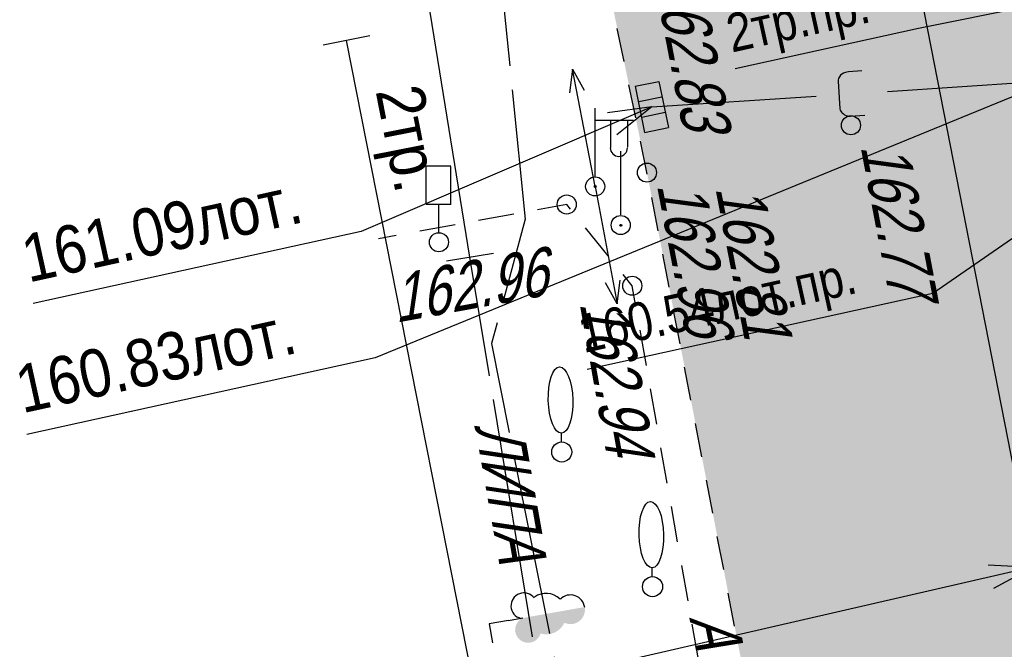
# Model space of a CAD drawing. Header units: millimetres. Extents: x 4385 to 11928, y 17253 to 36963.
# Tile 59 of 256: x 5843 to 5864, y 18524 to 18537. Entities that reach past the tile are written whole.
import ezdxf
from ezdxf.enums import TextEntityAlignment as Align

# ---------------------------------------------------------------- set-up
doc = ezdxf.new("R2010")
doc.units = ezdxf.units.MM
for name, color, linetype, lineweight in [('Геоподоснова_34179-21 от 9.08.21$0$Водопровод', 7, 'Continuous', 25), ('Геоподоснова_34179-21 от 9.08.21$0$Водосток', 7, 'Continuous', 25), ('Геоподоснова_34179-21 от 9.08.21$0$Водосток проектный', 7, 'Continuous', 25), ('Геоподоснова_34179-21 от 9.08.21$0$Горизонтали', 7, 'Continuous', 25), ('Геоподоснова_34179-21 от 9.08.21$0$Граница улицы', 7, 'Continuous', 25), ('Геоподоснова_34179-21 от 9.08.21$0$Кабели', 7, 'Continuous', 25), ('Геоподоснова_34179-21 от 9.08.21$0$Кабель Мосэнерго', 7, 'Continuous', 25), ('Геоподоснова_34179-21 от 9.08.21$0$Кабель Мосэнерго проектный', 7, 'Continuous', 25), ('Геоподоснова_34179-21 от 9.08.21$0$Леса и газоны', 7, 'Continuous', 25), ('Геоподоснова_34179-21 от 9.08.21$0$Отдельно стоящее дерево', 7, 'Continuous', 25), ('Геоподоснова_34179-21 от 9.08.21$0$Светофоры', 7, 'Continuous', 25), ('Геоподоснова_34179-21 от 9.08.21$0$Столбы', 7, 'Continuous', 25), ('Геоподоснова_34179-21 от 9.08.21$0$Фонари', 7, 'Continuous', 25), ('Геоподоснова_34179-21 от 9.08.21$0$Фонтаны', 7, 'Continuous', 25)]:
    doc.layers.add(name, color=color, linetype=linetype, lineweight=lineweight)
doc.layers.add('ГП_дороги_штриховка_сущ', color=7, linetype='Continuous', lineweight=0, true_color=0xc8d0d0, transparency=0.6)
doc.layers.add('ГП_озел_штриховка_сущ', color=7, linetype='Continuous', lineweight=0, true_color=0x829556, transparency=0.6)
doc.styles.add('Геоподоснова_34179-21 от 9.08.21$0$Style-RUSSIAN_1251', font='RUSSIAN_1251.shx')
doc.styles.add('Геоподоснова_34179-21 от 9.08.21$0$Style-RUSSIAN_1251 I 0.00000', font='RUSSIAN_1251.shx')
doc.styles.add('Геоподоснова_34179-21 от 9.08.21$0$Style-RUSSIAN_1251 I 0.32289', font='RUSSIAN_1251.shx', dxfattribs={"oblique": 18.5})

# ---------------------------------------------------------------- blocks, each defined once
blk = doc.blocks.new('Геоподоснова_34179-21 от 9.08.21$0$FONAR5_2')
at = {"layer": 'Геоподоснова_34179-21 от 9.08.21$0$Фонари', "color": 7, "linetype": 'Continuous', "lineweight": 25}
for p, q in [((0.003, 0.2), (0.003, 1.641)), ((0.017, 1.388), (0.805, 1.388)), ((0.322, 1.371), (0.322, 0.816)), ((0.676, 1.378), (0.676, 0.823))]:
    blk.add_line(p, q, dxfattribs=at)
for centre, radius, start, end in [((0.496, 0.809), 0.181, 180, 0), ((0, 0), 0.2, 0, 360), ((0, 0), 0.02, 0, 360)]:
    blk.add_arc(centre, radius, start, end, dxfattribs=at)
blk = doc.blocks.new('Геоподоснова_34179-21 от 9.08.21$0$STRFON_4')
at = {"layer": 'Геоподоснова_34179-21 от 9.08.21$0$Фонари', "color": 7, "linetype": 'Continuous', "lineweight": 25, "flags": 128}
for points in [[(2.5, -0.001), (2.025, 0.157)], [(0, 0), (2.5, -0.001)], [(2.5, -0.001), (2.025, -0.156)]]:
    blk.add_lwpolyline(points, dxfattribs=at)
blk = doc.blocks.new('Геоподоснова_34179-21 от 9.08.21$0$STRFON_5')
at = {"layer": 'Геоподоснова_34179-21 от 9.08.21$0$Фонари', "color": 7, "linetype": 'Continuous', "lineweight": 25, "flags": 128}
for points in [[(0, 0), (2.5, 0)], [(2.5, 0), (2.025, 0.157)], [(2.5, 0), (2.025, -0.156)]]:
    blk.add_lwpolyline(points, dxfattribs=at)
blk = doc.blocks.new('Геоподоснова_34179-21 от 9.08.21$0$PIKET_45')
at = {"layer": 'Геоподоснова_34179-21 от 9.08.21$0$Горизонтали', "color": 7, "linetype": 'Continuous', "lineweight": 25}
blk.add_arc((0, 0), 0.2, 0, 360, dxfattribs=at)
blk = doc.blocks.new('Геоподоснова_34179-21 от 9.08.21$0$RESHT1_4')
at = {"layer": 'Геоподоснова_34179-21 от 9.08.21$0$Фонтаны', "color": 7, "linetype": 'Continuous', "lineweight": 25}
for p, q in [((-0.494, -0.254), (-0.494, 0.254)), ((-0.494, 0.254), (0.495, 0.254)), ((-0.163, -0.245), (-0.163, 0.251)), ((0.166, -0.245), (0.166, 0.251)), ((0.495, -0.254), (0.495, 0.254)), ((-0.494, -0.254), (0.495, -0.254))]:
    blk.add_line(p, q, dxfattribs=at)
blk = doc.blocks.new('Геоподоснова_34179-21 от 9.08.21$0$PIKET_47')
at = {"layer": 'Геоподоснова_34179-21 от 9.08.21$0$Горизонтали', "color": 7, "linetype": 'Continuous', "lineweight": 25}
blk.add_arc((0, 0), 0.2, 0, 360, dxfattribs=at)
blk = doc.blocks.new('Геоподоснова_34179-21 от 9.08.21$0$DORZN1_7')
at = {"layer": 'Геоподоснова_34179-21 от 9.08.21$0$Светофоры', "color": 7, "linetype": 'Continuous', "lineweight": 25}
for p, q in [((-0.27, 0.806), (-0.27, 1.603)), ((-0.27, 1.598), (0.252, 1.598)), ((0.252, 0.792), (0.252, 1.589)), ((-0.27, 0.801), (0.248, 0.801)), ((-0.004, 0.2), (-0.004, 0.801))]:
    blk.add_line(p, q, dxfattribs=at)
blk.add_arc((0, 0), 0.2, 0, 360, dxfattribs=at)
blk = doc.blocks.new('Геоподоснова_34179-21 от 9.08.21$0$PIKET_49')
at = {"layer": 'Геоподоснова_34179-21 от 9.08.21$0$Горизонтали', "color": 7, "linetype": 'Continuous', "lineweight": 25}
blk.add_arc((0, 0), 0.2, 0, 360, dxfattribs=at)
blk = doc.blocks.new('Геоподоснова_34179-21 от 9.08.21$0$PIKET_50')
at = {"layer": 'Геоподоснова_34179-21 от 9.08.21$0$Горизонтали', "color": 7, "linetype": 'Continuous', "lineweight": 25}
blk.add_arc((0, 0), 0.2, 0, 360, dxfattribs=at)
blk = doc.blocks.new('Геоподоснова_34179-21 от 9.08.21$0$DEREVO_9')
at = {"layer": 'Геоподоснова_34179-21 от 9.08.21$0$Отдельно стоящее дерево', "color": 7, "linetype": 'Continuous', "lineweight": 25, "flags": 128}
blk.add_lwpolyline([(-0.007, 0.21), (-0.007, 0.393)], dxfattribs=at)
at = {"layer": 'Геоподоснова_34179-21 от 9.08.21$0$Отдельно стоящее дерево', "color": 7, "linetype": 'Continuous', "lineweight": 25}
blk.add_arc((0, 0), 0.21, 0, 359.99999, dxfattribs=at)
blk.add_ellipse((-0.0255, 1.088), major_axis=(-0.0185, 0.695), ratio=0.3698286, dxfattribs=at)
blk = doc.blocks.new('Геоподоснова_34179-21 от 9.08.21$0$DEREVO_10')
at = {"layer": 'Геоподоснова_34179-21 от 9.08.21$0$Отдельно стоящее дерево', "color": 7, "linetype": 'Continuous', "lineweight": 25, "flags": 128}
blk.add_lwpolyline([(-0.007, 0.21), (-0.007, 0.393)], dxfattribs=at)
at = {"layer": 'Геоподоснова_34179-21 от 9.08.21$0$Отдельно стоящее дерево', "color": 7, "linetype": 'Continuous', "lineweight": 25}
blk.add_arc((0, 0), 0.21, 0, 359.99999, dxfattribs=at)
blk.add_ellipse((-0.0255, 1.088), major_axis=(-0.0185, 0.695), ratio=0.3698286, dxfattribs=at)
blk = doc.blocks.new('Геоподоснова_34179-21 от 9.08.21$0$LISTVL_1')
at = {"layer": 'Геоподоснова_34179-21 от 9.08.21$0$Леса и газоны', "linetype": 'Continuous', "lineweight": 25}
blk.add_hatch(color=7, dxfattribs=at).paths.add_polyline_path([(0, 0.716, 1.560755), (0.385, 1.024), (0.388, 1.03, 0.363475), (0.254, 1.552), (0.254, 1.559, 0.605867), (0, 2.03)])
at = {"layer": 'Геоподоснова_34179-21 от 9.08.21$0$Леса и газоны', "color": 7, "linetype": 'Continuous', "lineweight": 25}
blk.add_line((0.25, 0.511), (0.251, 0.511), dxfattribs=at)
at = {"layer": 'Геоподоснова_34179-21 от 9.08.21$0$Леса и газоны', "color": 7, "linetype": 'Continuous', "lineweight": 25, "flags": 128}
for points in [[(0, 0.41), (0, 0.716)], [(0, 0.41), (0, 0), (0.403, 0)]]:
    blk.add_lwpolyline(points, dxfattribs=at)
at = {"layer": 'Геоподоснова_34179-21 от 9.08.21$0$Леса и газоны', "color": 7, "linetype": 'Continuous', "lineweight": 25}
for centre, radius, start, end in [((-0.004, 1.728), 0.302, 87.9054, 214.1094), ((-0.01, 1.211), 0.42, 125.6529, 205.5526), ((-0.248, 0.781), 0.271, 117.6072, 335.8238)]:
    blk.add_arc(centre, radius, start, end, dxfattribs=at)
blk = doc.blocks.new('Геоподоснова_34179-21 от 9.08.21$0$STOLBG')
at = {"layer": 'Геоподоснова_34179-21 от 9.08.21$0$Столбы', "color": 7, "linetype": 'Continuous', "lineweight": 25}
blk.add_line((-0.015, 0.206), (-0.015, 1.539), dxfattribs=at)
for centre, radius in [((-0.015, -0.008), 0.2), ((-0.014, -0.014), 0.02)]:
    blk.add_arc(centre, radius, 0, 360, dxfattribs=at)
blk = doc.blocks.new('Геоподоснова_34179-21 от 9.08.21$0$msdElementTypeLineString_34')
at = {"layer": 'Геоподоснова_34179-21 от 9.08.21$0$Граница улицы', "color": 7, "linetype": 'Continuous', "lineweight": 25}
for p, q in [((0.801, 36.342), (0.659, 37.033)), ((1.044, 35.161), (0.902, 35.852)), ((1.515, 32.797), (1.382, 33.489)), ((1.744, 31.613), (1.61, 32.306)), ((1.973, 30.429), (1.839, 31.122)), ((2.201, 29.246), (2.068, 29.938)), ((2.43, 28.062), (2.296, 28.755)), ((2.659, 26.878), (2.525, 27.571)), ((2.887, 25.695), (2.753, 26.387)), ((3.116, 24.511), (2.982, 25.204))]:
    blk.add_line(p, q, dxfattribs=at)
at = {"layer": 'Геоподоснова_34179-21 от 9.08.21$0$Граница улицы', "color": 7, "linetype": 'Continuous', "lineweight": 25, "flags": 128}
blk.add_lwpolyline([(1.287, 33.98), (1.28, 34.014), (1.145, 34.672)], dxfattribs=at)
blk = doc.blocks.new('Геоподоснова_34179-21 от 9.08.21$0$msdElementTypeLineString_103')
at = {"layer": 'Геоподоснова_34179-21 от 9.08.21$0$Граница улицы', "color": 7, "linetype": 'Continuous', "lineweight": 25}
for p, q in [((2.833, 15.771), (2.094, 15.636)), ((1.602, 15.546), (0.862, 15.411)), ((4.806, 14.899), (4.334, 15.484)), ((0.37, 15.322), (0, 15.254)), ((5.609, 12.6), (5.477, 13.34)), ((5.827, 11.367), (5.696, 12.107)), ((6.045, 10.134), (5.914, 10.875)), ((6.264, 8.902), (6.132, 9.642)), ((6.482, 7.669), (6.351, 8.409)), ((6.7, 6.436), (6.569, 7.176)), ((6.919, 5.203), (6.787, 5.944)), ((7.137, 3.971), (7.006, 4.711)), ((7.355, 2.738), (7.224, 3.478)), ((7.574, 1.505), (7.443, 2.246)), ((5.794, 0.589), (6.534, 0.72)), ((4.561, 0.371), (5.302, 0.502)), ((3.328, 0.153), (4.069, 0.284)), ((2.466, 0.001), (2.836, 0.066))]:
    blk.add_line(p, q, dxfattribs=at)
at = {"layer": 'Геоподоснова_34179-21 от 9.08.21$0$Граница улицы', "color": 7, "linetype": 'Continuous', "lineweight": 25, "flags": 128}
for points in [[(4.02, 15.873), (3.94, 15.972), (3.325, 15.86)], [(5.39, 13.832), (5.313, 14.27), (5.12, 14.509)], [(7.027, 0.807), (7.677, 0.922), (7.661, 1.013)]]:
    blk.add_lwpolyline(points, dxfattribs=at)
blk = doc.blocks.new('Геоподоснова_34179-21 от 9.08.21$0$msdElementTypeLineString_343')
at = {"layer": 'Геоподоснова_34179-21 от 9.08.21$0$Водопровод', "color": 7, "linetype": 'Continuous', "lineweight": 25}
blk.add_line((6.465, 42.164), (9.673, 25.744), dxfattribs=at)
blk = doc.blocks.new('Геоподоснова_34179-21 от 9.08.21$0$msdElementTypeMultiLine_172')
at = {"layer": 'Геоподоснова_34179-21 от 9.08.21$0$Водопровод', "color": 7, "linetype": 'Continuous', "lineweight": 25}
blk.add_blockref('Геоподоснова_34179-21 от 9.08.21$0$msdElementTypeLineString_343', (0.5, 0.5), dxfattribs=at)
blk = doc.blocks.new('Геоподоснова_34179-21 от 9.08.21$0$msdElementTypeLineString_361')
at = {"layer": 'Геоподоснова_34179-21 от 9.08.21$0$Водосток', "color": 30, "linetype": 'Continuous', "lineweight": 25}
for p, q in [((11.502, 0.905), (13.127, 1.089)), ((8.386, 0.552), (10.011, 0.736)), ((4.941, 0.325), (8.386, 0.552)), ((0, 0), (3.445, 0.227))]:
    blk.add_line(p, q, dxfattribs=at)
blk = doc.blocks.new('Геоподоснова_34179-21 от 9.08.21$0$msdElementTypeLineString_362')
at = {"layer": 'Геоподоснова_34179-21 от 9.08.21$0$Водосток', "color": 30, "linetype": 'Continuous', "lineweight": 25, "flags": 128}
for points in [[(11.409, 1.773), (11.134, 1.741), (11.095, 1.735), (11.066, 1.725), (11.027, 1.709), (10.992, 1.686), (10.967, 1.663), (10.945, 1.63), (10.928, 1.596), (10.925, 1.568), (10.923, 1.54), (10.989, 0.959), (10.996, 0.934), (11.006, 0.914), (11.022, 0.891), (11.04, 0.874), (11.066, 0.854), (11.093, 0.836), (11.126, 0.826), (11.174, 0.816), (11.211, 0.815), (11.519, 0.85)], [(4.869, 1.219), (4.592, 1.201), (4.553, 1.196), (4.523, 1.187), (4.483, 1.173), (4.448, 1.152), (4.421, 1.13), (4.398, 1.098), (4.38, 1.065), (4.375, 1.037), (4.372, 1.009), (4.41, 0.425), (4.417, 0.401), (4.425, 0.38), (4.44, 0.356), (4.457, 0.339), (4.482, 0.318), (4.508, 0.299), (4.541, 0.287), (4.588, 0.274), (4.625, 0.272), (4.934, 0.292)]]:
    blk.add_lwpolyline(points, dxfattribs=at)
blk = doc.blocks.new('Геоподоснова_34179-21 от 9.08.21$0$msdElementTypeMultiLine_181')
at = {"layer": 'Геоподоснова_34179-21 от 9.08.21$0$Водосток', "color": 30, "linetype": 'Continuous', "lineweight": 25}
for name, p in [('Геоподоснова_34179-21 от 9.08.21$0$msdElementTypeLineString_362', (0, 0)), ('Геоподоснова_34179-21 от 9.08.21$0$msdElementTypeLineString_361', (0.467, 0.467))]:
    blk.add_blockref(name, p, dxfattribs=at)
blk = doc.blocks.new('Геоподоснова_34179-21 от 9.08.21$0$msdElementTypeLineString_437')
at = {"layer": 'Геоподоснова_34179-21 от 9.08.21$0$Кабель Мосэнерго', "color": 7, "linetype": 'Continuous', "lineweight": 25}
for p, q in [((1.991, 19.183), (1.01, 18.989)), ((5.457, 1.597), (4.475, 1.403))]:
    blk.add_line(p, q, dxfattribs=at)
blk = doc.blocks.new('Геоподоснова_34179-21 от 9.08.21$0$msdElementTypeMultiLine_244')
at = {"layer": 'Геоподоснова_34179-21 от 9.08.21$0$Кабель Мосэнерго', "color": 7, "linetype": 'Continuous', "lineweight": 25, "flags": 128}
blk.add_lwpolyline([(4.966, 1.5), (1.5, 19.086)], dxfattribs=at)
at = {"layer": 'Геоподоснова_34179-21 от 9.08.21$0$Кабель Мосэнерго', "color": 7, "linetype": 'Continuous', "lineweight": 25}
blk.add_blockref('Геоподоснова_34179-21 от 9.08.21$0$msdElementTypeLineString_437', (0, 0), dxfattribs=at)
blk = doc.blocks.new('Геоподоснова_34179-21 от 9.08.21$0$msdElementTypeLineString_494')
at = {"layer": 'Геоподоснова_34179-21 от 9.08.21$0$Кабель Мосэнерго', "color": 7, "linetype": 'Continuous', "lineweight": 25}
for p, q in [((1.994, 21.09), (1.006, 20.93)), ((5.154, 1.58), (4.166, 1.42))]:
    blk.add_line(p, q, dxfattribs=at)
blk = doc.blocks.new('Геоподоснова_34179-21 от 9.08.21$0$msdElementTypeMultiLine_288')
at = {"layer": 'Геоподоснова_34179-21 от 9.08.21$0$Кабель Мосэнерго', "color": 7, "linetype": 'Continuous', "lineweight": 25, "flags": 128}
blk.add_lwpolyline([(4.66, 1.5), (1.5, 21.01)], dxfattribs=at)
at = {"layer": 'Геоподоснова_34179-21 от 9.08.21$0$Кабель Мосэнерго', "color": 7, "linetype": 'Continuous', "lineweight": 25}
blk.add_blockref('Геоподоснова_34179-21 от 9.08.21$0$msdElementTypeLineString_494', (0, 0), dxfattribs=at)
blk = doc.blocks.new('Геоподоснова_34179-21 от 9.08.21$0$msdElementTypeLineString_507')
at = {"layer": 'Геоподоснова_34179-21 от 9.08.21$0$Кабели', "color": 10, "linetype": 'Continuous', "lineweight": 25}
for p, q in [((0, 5.92), (0.275, 3.209)), ((0.325, 2.711), (0.6, 0))]:
    blk.add_line(p, q, dxfattribs=at)
blk = doc.blocks.new('Геоподоснова_34179-21 от 9.08.21$0$msdElementTypeMultiLine_303')
at = {"layer": 'Геоподоснова_34179-21 от 9.08.21$0$Кабели', "color": 1, "linetype": 'Continuous', "lineweight": 25}
blk.add_blockref('Геоподоснова_34179-21 от 9.08.21$0$msdElementTypeLineString_507', (0, 0), dxfattribs=at)
blk = doc.blocks.new('Геоподоснова_34179-21 от 9.08.21$0$msdElementTypeLineString_508')
at = {"layer": 'Геоподоснова_34179-21 от 9.08.21$0$Кабели', "color": 10, "linetype": 'Continuous', "lineweight": 25}
for p, q in [((0.71, 2.61), (0.251, 0.921)), ((0.119, 0.439), (0, 0))]:
    blk.add_line(p, q, dxfattribs=at)
blk = doc.blocks.new('Геоподоснова_34179-21 от 9.08.21$0$msdElementTypeMultiLine_304')
at = {"layer": 'Геоподоснова_34179-21 от 9.08.21$0$Кабели', "color": 1, "linetype": 'Continuous', "lineweight": 25}
blk.add_blockref('Геоподоснова_34179-21 от 9.08.21$0$msdElementTypeLineString_508', (0, 0), dxfattribs=at)
blk = doc.blocks.new('Геоподоснова_34179-21 от 9.08.21$0$msdElementTypeLineString_509')
at = {"layer": 'Геоподоснова_34179-21 от 9.08.21$0$Кабели', "color": 10, "linetype": 'Continuous', "lineweight": 25}
for p, q in [((0, 12.63), (0.373, 10.77)), ((0.471, 10.28), (1.216, 6.56)), ((1.314, 6.07), (2.059, 2.35)), ((2.157, 1.86), (2.53, 0))]:
    blk.add_line(p, q, dxfattribs=at)
blk = doc.blocks.new('Геоподоснова_34179-21 от 9.08.21$0$msdElementTypeMultiLine_305')
at = {"layer": 'Геоподоснова_34179-21 от 9.08.21$0$Кабели', "color": 1, "linetype": 'Continuous', "lineweight": 25}
blk.add_blockref('Геоподоснова_34179-21 от 9.08.21$0$msdElementTypeLineString_509', (0, 0), dxfattribs=at)
blk = doc.blocks.new('Геоподоснова_34179-21 от 9.08.21$0$DIMTXT_36')
at = {"layer": 'Геоподоснова_34179-21 от 9.08.21$0$Водопровод', "color": 7, "linetype": 'Continuous', "lineweight": 25}
for q in [(-0.933, 0.042), (-0.821, -0.445)]:
    blk.add_line((0, 0), q, dxfattribs=at)
at = {"layer": 'Геоподоснова_34179-21 от 9.08.21$0$Водопровод', "color": 7, "linetype": 'Continuous', "lineweight": 25, "flags": 128}
blk.add_lwpolyline([(0, 0), (-12.299, -2.824), (-20.007, -4.519)], dxfattribs=at)
at = {"layer": 'Геоподоснова_34179-21 от 9.08.21$0$Водопровод', "color": 7, "linetype": 'Continuous', "lineweight": 25, "style": 'Геоподоснова_34179-21 от 9.08.21$0$Style-RUSSIAN_1251', "width": 0.899998}
for s, p in [('N19861', (-20.319, -3.103)), ('160.03н.тр.', (-19.911, -4.959))]:
    blk.add_text(s, height=1, rotation=12.4028, dxfattribs=at).set_placement(p, align=Align.TOP_LEFT)
blk = doc.blocks.new('Геоподоснова_34179-21 от 9.08.21$0$DIMTXT_59')
at = {"layer": 'Геоподоснова_34179-21 от 9.08.21$0$Водосток', "color": 30, "linetype": 'Continuous', "lineweight": 25}
for q in [(-0.926, -0.125), (-0.729, -0.585)]:
    blk.add_line((0, 0), q, dxfattribs=at)
at = {"layer": 'Геоподоснова_34179-21 от 9.08.21$0$Водосток', "color": 30, "linetype": 'Continuous', "lineweight": 25, "flags": 128}
blk.add_lwpolyline([(0, 0), (-6.087, -2.611), (-12.96, -4.123)], dxfattribs=at)
at = {"layer": 'Геоподоснова_34179-21 от 9.08.21$0$Водосток', "color": 30, "linetype": 'Continuous', "lineweight": 25, "style": 'Геоподоснова_34179-21 от 9.08.21$0$Style-RUSSIAN_1251', "width": 0.899998}
blk.add_text('161.09лот.', height=1, rotation=12.4028, dxfattribs=at).set_placement((-13.272, -2.707), align=Align.TOP_LEFT)
blk = doc.blocks.new('Геоподоснова_34179-21 от 9.08.21$0$DIMTXT_60')
at = {"layer": 'Геоподоснова_34179-21 от 9.08.21$0$Водосток', "color": 30, "linetype": 'Continuous', "lineweight": 25, "flags": 128}
blk.add_lwpolyline([(0, 0), (-14.18, -5.81), (-21.475, -7.414)], dxfattribs=at)
at = {"layer": 'Геоподоснова_34179-21 от 9.08.21$0$Водосток', "color": 30, "linetype": 'Continuous', "lineweight": 25, "style": 'Геоподоснова_34179-21 от 9.08.21$0$Style-RUSSIAN_1251', "width": 0.899998}
blk.add_text('160.83лот.', height=1, rotation=12.4028, dxfattribs=at).set_placement((-21.786, -5.998), align=Align.TOP_LEFT)
blk = doc.blocks.new('Геоподоснова_34179-21 от 9.08.21$0$DIMTXT_260')
at = {"layer": 'Геоподоснова_34179-21 от 9.08.21$0$Водосток проектный', "color": 7, "linetype": 'Continuous', "lineweight": 25}
for q in [(-0.69, -0.233), (-0.462, -0.562)]:
    blk.add_line((0, 0), q, dxfattribs=at)
at = {"layer": 'Геоподоснова_34179-21 от 9.08.21$0$Водосток проектный', "color": 7, "linetype": 'Continuous', "lineweight": 25, "flags": 128}
blk.add_lwpolyline([(0, 0), (-7.238, -4.999), (-14.48, -6.592)], dxfattribs=at)
at = {"layer": 'Геоподоснова_34179-21 от 9.08.21$0$Водосток проектный', "color": 7, "linetype": 'Continuous', "lineweight": 25, "style": 'Геоподоснова_34179-21 от 9.08.21$0$Style-RUSSIAN_1251', "width": 0.875}
blk.add_text('160.54лот.пр.', height=0.8, rotation=12.4028, dxfattribs=at).set_placement((-14.727, -5.468), align=Align.TOP_LEFT)
blk = doc.blocks.new('Геоподоснова_34179-21 от 9.08.21$0$DIMTXT_287')
at = {"layer": 'Геоподоснова_34179-21 от 9.08.21$0$Кабель Мосэнерго проектный', "color": 7, "linetype": 'Continuous', "lineweight": 25}
for q in [(-0.726, 0.057), (-0.647, -0.335)]:
    blk.add_line((0, 0), q, dxfattribs=at)
at = {"layer": 'Геоподоснова_34179-21 от 9.08.21$0$Кабель Мосэнерго проектный', "color": 7, "linetype": 'Continuous', "lineweight": 25, "flags": 128}
blk.add_lwpolyline([(0, 0), (-6.854, -1.384), (-10.695, -2.229)], dxfattribs=at)
at = {"layer": 'Геоподоснова_34179-21 от 9.08.21$0$Кабель Мосэнерго проектный', "color": 7, "linetype": 'Continuous', "lineweight": 25, "style": 'Геоподоснова_34179-21 от 9.08.21$0$Style-RUSSIAN_1251', "width": 0.875}
blk.add_text('2тр.пр.', height=0.8, rotation=12.4028, dxfattribs=at).set_placement((-10.942, -1.106), align=Align.TOP_LEFT)
blk = doc.blocks.new('Геоподоснова_34179-21 от 9.08.21')
at = {"layer": 'Геоподоснова_34179-21 от 9.08.21$0$Кабель Мосэнерго', "color": 10, "linetype": 'Continuous', "lineweight": 25}
for p, q in [((5853.059, 18529.754), (5852.65, 18532.24)), ((5853.959, 18524.289), (5853.141, 18529.261))]:
    blk.add_line(p, q, dxfattribs=at)
at = {"layer": 'Геоподоснова_34179-21 от 9.08.21$0$Водопровод', "color": 7, "linetype": 'Continuous', "lineweight": 25}
for name, p in [('Геоподоснова_34179-21 от 9.08.21$0$msdElementTypeMultiLine_172', (5854.263, 18499.5)), ('Геоподоснова_34179-21 от 9.08.21$0$DIMTXT_36', (5864.436, 18525.744))]:
    blk.add_blockref(name, p, dxfattribs=at)
at = {"layer": 'Геоподоснова_34179-21 от 9.08.21$0$Водосток', "color": 30, "linetype": 'Continuous', "lineweight": 25}
for name, p in [('Геоподоснова_34179-21 от 9.08.21$0$msdElementTypeMultiLine_181', (5855.991, 18534.924)), ('Геоподоснова_34179-21 от 9.08.21$0$DIMTXT_60', (5864.844, 18535.943)), ('Геоподоснова_34179-21 от 9.08.21$0$DIMTXT_59', (5856.458, 18535.391))]:
    blk.add_blockref(name, p, dxfattribs=at)
at = {"layer": 'Геоподоснова_34179-21 от 9.08.21$0$Водосток проектный', "color": 7, "linetype": 'Continuous', "lineweight": 25}
blk.add_blockref('Геоподоснова_34179-21 от 9.08.21$0$DIMTXT_260', (5869.585, 18536.48), dxfattribs=at)
at = {"layer": 'Геоподоснова_34179-21 от 9.08.21$0$Горизонтали', "color": 7, "linetype": 'Continuous', "lineweight": 25}
for name, p in [('Геоподоснова_34179-21 от 9.08.21$0$PIKET_47', (5860.631, 18535.005)), ('Геоподоснова_34179-21 от 9.08.21$0$PIKET_45', (5856.358, 18534.014)), ('Геоподоснова_34179-21 от 9.08.21$0$PIKET_49', (5854.677, 18533.345)), ('Геоподоснова_34179-21 от 9.08.21$0$PIKET_50', (5856.05, 18531.643))]:
    blk.add_blockref(name, p, dxfattribs=at)
at = {"layer": 'Геоподоснова_34179-21 от 9.08.21$0$Граница улицы', "color": 7, "linetype": 'Continuous', "lineweight": 25}
for name, p in [('Геоподоснова_34179-21 от 9.08.21$0$msdElementTypeLineString_34', (5855.078, 18500)), ('Геоподоснова_34179-21 от 9.08.21$0$msdElementTypeLineString_103', (5850.737, 18517.373))]:
    blk.add_blockref(name, p, dxfattribs=at)
at = {"layer": 'Геоподоснова_34179-21 от 9.08.21$0$Кабели', "color": 1, "linetype": 'Continuous', "lineweight": 25}
for name, p in [('Геоподоснова_34179-21 от 9.08.21$0$msdElementTypeMultiLine_303', (5853.21, 18533.04)), ('Геоподоснова_34179-21 от 9.08.21$0$msdElementTypeMultiLine_304', (5853.1, 18530.43)), ('Геоподоснова_34179-21 от 9.08.21$0$msdElementTypeMultiLine_305', (5853.1, 18517.8))]:
    blk.add_blockref(name, p, dxfattribs=at)
at = {"layer": 'Геоподоснова_34179-21 от 9.08.21$0$Кабель Мосэнерго', "color": 7, "linetype": 'Continuous', "lineweight": 25}
for name, p in [('Геоподоснова_34179-21 от 9.08.21$0$msdElementTypeMultiLine_288', (5847.99, 18530.74)), ('Геоподоснова_34179-21 от 9.08.21$0$msdElementTypeMultiLine_244', (5848.565, 18517.698))]:
    blk.add_blockref(name, p, dxfattribs=at)
at = {"layer": 'Геоподоснова_34179-21 от 9.08.21$0$Кабель Мосэнерго проектный', "color": 7, "linetype": 'Continuous', "lineweight": 25}
blk.add_blockref('Геоподоснова_34179-21 от 9.08.21$0$DIMTXT_287', (5868.903, 18538.415), dxfattribs=at)
at = {"layer": 'Геоподоснова_34179-21 от 9.08.21$0$Леса и газоны', "color": 7, "linetype": 'Continuous', "lineweight": 25, "rotation": 280.0441452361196}
blk.add_blockref('Геоподоснова_34179-21 от 9.08.21$0$LISTVL_1', (5853.054, 18524.557), dxfattribs=at)
at = {"layer": 'Геоподоснова_34179-21 от 9.08.21$0$Отдельно стоящее дерево', "color": 7, "linetype": 'Continuous', "lineweight": 25}
for name, p in [('Геоподоснова_34179-21 от 9.08.21$0$DEREVO_9', (5854.573, 18528.16)), ('Геоподоснова_34179-21 от 9.08.21$0$DEREVO_10', (5856.475, 18525.338))]:
    blk.add_blockref(name, p, dxfattribs=at)
at = {"layer": 'Геоподоснова_34179-21 от 9.08.21$0$Светофоры', "color": 7, "linetype": 'Continuous', "lineweight": 25}
blk.add_blockref('Геоподоснова_34179-21 от 9.08.21$0$DORZN1_7', (5852, 18532.555), dxfattribs=at)
at = {"layer": 'Геоподоснова_34179-21 от 9.08.21$0$Столбы', "color": 7, "linetype": 'Continuous', "lineweight": 25}
blk.add_blockref('Геоподоснова_34179-21 от 9.08.21$0$STOLBG', (5855.823, 18532.923), dxfattribs=at)
at = {"layer": 'Геоподоснова_34179-21 от 9.08.21$0$Фонари', "color": 7, "linetype": 'Continuous', "lineweight": 25}
for name, xscale, yscale, zscale, rotation in [('Геоподоснова_34179-21 от 9.08.21$0$STRFON_5', 0.9999978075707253, 0.9999978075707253, 0.9999978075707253, 100.9087547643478), ('Геоподоснова_34179-21 от 9.08.21$0$STRFON_4', 1.000001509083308, 1.000001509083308, 1.000001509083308, 280.5676344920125)]:
    blk.add_blockref(name, (5855.273, 18533.724), dxfattribs=dict(at, xscale=xscale, yscale=yscale, zscale=zscale, rotation=rotation))
blk.add_blockref('Геоподоснова_34179-21 от 9.08.21$0$FONAR5_2', (5855.273, 18533.724), dxfattribs=at)
at = {"layer": 'Геоподоснова_34179-21 от 9.08.21$0$Фонтаны', "color": 7, "linetype": 'Continuous', "lineweight": 25, "xscale": 1.000001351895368, "yscale": 1.000001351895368, "zscale": 1.000001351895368, "rotation": 281.6359167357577}
blk.add_blockref('Геоподоснова_34179-21 от 9.08.21$0$RESHT1_4', (5856.458, 18535.391), dxfattribs=at)
at = {"layer": 'Геоподоснова_34179-21 от 9.08.21$0$Горизонтали', "color": 7, "linetype": 'Continuous', "lineweight": 25, "style": 'Геоподоснова_34179-21 от 9.08.21$0$Style-RUSSIAN_1251 I 0.32289', "oblique": 18.5, "width": 0.799996}
for s, rotation, p in [('162.77', 280.8067, (5860.83, 18534.569)), ('162.96', 280.9314, (5856.563, 18533.759)), ('162.96', 10.3311, (5851.096, 18530.867)), ('162.94', 280.0441, (5854.946, 18531.281))]:
    blk.add_text(s, height=1, rotation=rotation, dxfattribs=at).set_placement(p)
blk.add_text('162.81', height=1, rotation=280.9314, dxfattribs=at).set_placement((5858.77, 18533.887), align=Align.TOP_LEFT)
at = {"layer": 'Геоподоснова_34179-21 от 9.08.21$0$Граница улицы', "color": 7, "linetype": 'Continuous', "lineweight": 25, "style": 'Геоподоснова_34179-21 от 9.08.21$0$Style-RUSSIAN_1251 I 0.32289', "oblique": 18.5, "width": 0.799996}
blk.add_text('А', height=1, rotation=281.636, dxfattribs=at).set_placement((5857.242, 18524.694))
at = {"layer": 'Геоподоснова_34179-21 от 9.08.21$0$Кабель Мосэнерго', "color": 7, "linetype": 'Continuous', "lineweight": 25, "style": 'Геоподоснова_34179-21 от 9.08.21$0$Style-RUSSIAN_1251 I 0.00000', "width": 0.9}
blk.add_text('2тр.', height=1, rotation=281.1481, dxfattribs=at).set_placement((5850.671, 18535.726))
at = {"layer": 'Геоподоснова_34179-21 от 9.08.21$0$Леса и газоны', "color": 7, "linetype": 'Continuous', "lineweight": 25, "style": 'Геоподоснова_34179-21 от 9.08.21$0$Style-RUSSIAN_1251 I 0.32289', "oblique": 18.5, "width": 0.8}
blk.add_text('ЛИПА', height=1, rotation=280.0441, dxfattribs=at).set_placement((5852.749, 18528.718))
at = {"layer": 'Геоподоснова_34179-21 от 9.08.21$0$Фонтаны', "color": 7, "linetype": 'Continuous', "lineweight": 25, "style": 'Геоподоснова_34179-21 от 9.08.21$0$Style-RUSSIAN_1251 I 0.32289', "oblique": 18.5, "width": 0.799996}
blk.add_text('162.83', height=1, rotation=280.9314, dxfattribs=at).set_placement((5856.502, 18538.08))

msp = doc.modelspace()

# ---------------------------------------------------------------- hatches: boundary and pattern name
at = {"layer": 'ГП_дороги_штриховка_сущ'}
h = msp.add_hatch(color=256, dxfattribs=at)
h.dxf.hatch_style = 1
edge = h.paths.add_edge_path()
edge.add_line((5925.766, 18433.855), (5941.944, 18436.973))
edge.add_line((5941.944, 18436.973), (5953.857, 18439.646))
edge.add_line((5953.857, 18439.646), (5952.85, 18448.595))
edge.add_line((5952.85, 18448.595), (5934.391, 18444.916))
edge.add_line((5934.391, 18444.916), (5923.777, 18442.892))
edge.add_line((5923.777, 18442.892), (5913.765, 18440.871))
edge.add_arc((6024.751, 17851.701), 599.532, 100.668107, 101.527822)
edge.add_line((5904.938, 18439.139), (5895.221, 18437.054))
edge.add_arc((5892.782, 18446.919), 10.161, 258.729, 283.887, ccw=False)
edge.add_arc((5892.507, 18446.219), 9.422, 228.1226, 259.5373, ccw=False)
edge.add_arc((5892.853, 18446.804), 10.09, 191.3978, 228.8772, ccw=False)
edge.add_line((5882.962, 18444.81), (5882.854, 18445.357))
edge.add_line((5882.854, 18445.357), (5880.704, 18455.601))
edge.add_line((5880.704, 18455.601), (5876.365, 18478.056))
edge.add_arc((5883.236, 18479.41), 7.003, 102.0896, 191.1455, ccw=False)
edge.add_line((5881.77, 18486.258), (5885.611, 18487.025))
edge.add_line((5885.611, 18487.025), (5884.576, 18492.327))
edge.add_line((5884.576, 18492.327), (5880.725, 18491.731))
edge.add_arc((5879.837, 18497.318), 5.657, 253.3213, 279.0267, ccw=False)
edge.add_arc((5879.968, 18499.313), 7.618, 187.5257, 256.688, ccw=False)
edge.add_line((5872.415, 18498.315), (5871.095, 18505.174))
edge.add_line((5871.095, 18505.174), (5870.76, 18506.857))
edge.add_line((5870.76, 18506.857), (5869.698, 18512.377))
edge.add_line((5869.698, 18512.377), (5868.248, 18519.806))
edge.add_line((5868.248, 18519.806), (5866.913, 18526.801))
edge.add_line((5866.913, 18526.801), (5865.765, 18532.813))
edge.add_line((5865.765, 18532.813), (5864.661, 18538.596))
edge.add_line((5864.661, 18538.596), (5864.202, 18540.87))
edge.add_line((5864.202, 18540.87), (5863.495, 18545.372))
edge.add_line((5863.495, 18545.372), (5863.316, 18545.344))
edge.add_line((5863.316, 18545.344), (5861.851, 18553.053))
edge.add_line((5861.851, 18553.053), (5861.149, 18556.727))
edge.add_line((5861.149, 18556.727), (5860.107, 18562.17))
edge.add_line((5860.107, 18562.17), (5859.426, 18565.73))
edge.add_line((5859.426, 18565.73), (5858.515, 18570.477))
edge.add_line((5858.515, 18570.477), (5857.597, 18575.222))
edge.add_line((5857.597, 18575.222), (5848.554, 18573.251))
edge.add_line((5848.554, 18573.251), (5849.502, 18568.477))
edge.add_line((5849.502, 18568.477), (5850.899, 18561.312))
edge.add_line((5850.899, 18561.312), (5851.949, 18555.828))
edge.add_line((5851.949, 18555.828), (5853.772, 18546.315))
edge.add_line((5853.772, 18546.315), (5855.078, 18540.23))
edge.add_line((5855.078, 18540.23), (5856.365, 18533.98))
edge.add_line((5856.365, 18533.98), (5857.603, 18527.571))
edge.add_line((5857.603, 18527.571), (5860.173, 18514.262))
edge.add_line((5860.173, 18514.262), (5861.261, 18508.632))
edge.add_line((5861.261, 18508.632), (5867.474, 18476.428))
edge.add_line((5867.474, 18476.428), (5871.803, 18453.893))
edge.add_line((5871.803, 18453.893), (5874.128, 18441.591))
edge.add_arc((5866.634, 18439.793), 7.707, -71.1464, 13.4912, ccw=False)
edge.add_line((5869.124, 18432.499), (5871.447, 18422.925))
edge.add_arc((5869.269, 18415.816), 7.435, 51.9764, 72.9689, ccw=False)
edge.add_line((5873.849, 18421.673), (5887.341, 18424.703))
edge.add_arc((5895.5, 18415.13), 12.579, 101.5761, 130.4368, ccw=False)
edge.add_line((5892.976, 18427.452), (5897.679, 18428.416))
edge.add_line((5897.679, 18428.416), (5906.565, 18430.173))
edge.add_arc((6084.693, 17553.035), 895.042, 100.227856, 101.479437, ccw=False)
at = {"layer": 'ГП_озел_штриховка_сущ'}
h = msp.add_hatch(dxfattribs=at)
h.set_pattern_fill('ANSI31', color=256, scale=0.1)
edge = h.paths.add_edge_path()
edge.add_arc((5874.499, 18535.038), 9.006, 193.4871, 267.1865)
edge.add_line((5874.057, 18526.043), (5867.538, 18559.733))
edge.add_line((5867.538, 18559.733), (5860.829, 18558.4))
edge.add_line((5860.829, 18558.4), (5865.741, 18532.938))

# ---------------------------------------------------------------- block references
msp.add_blockref('Геоподоснова_34179-21 от 9.08.21', (0, 0))

doc.saveas('drawing.dxf')
